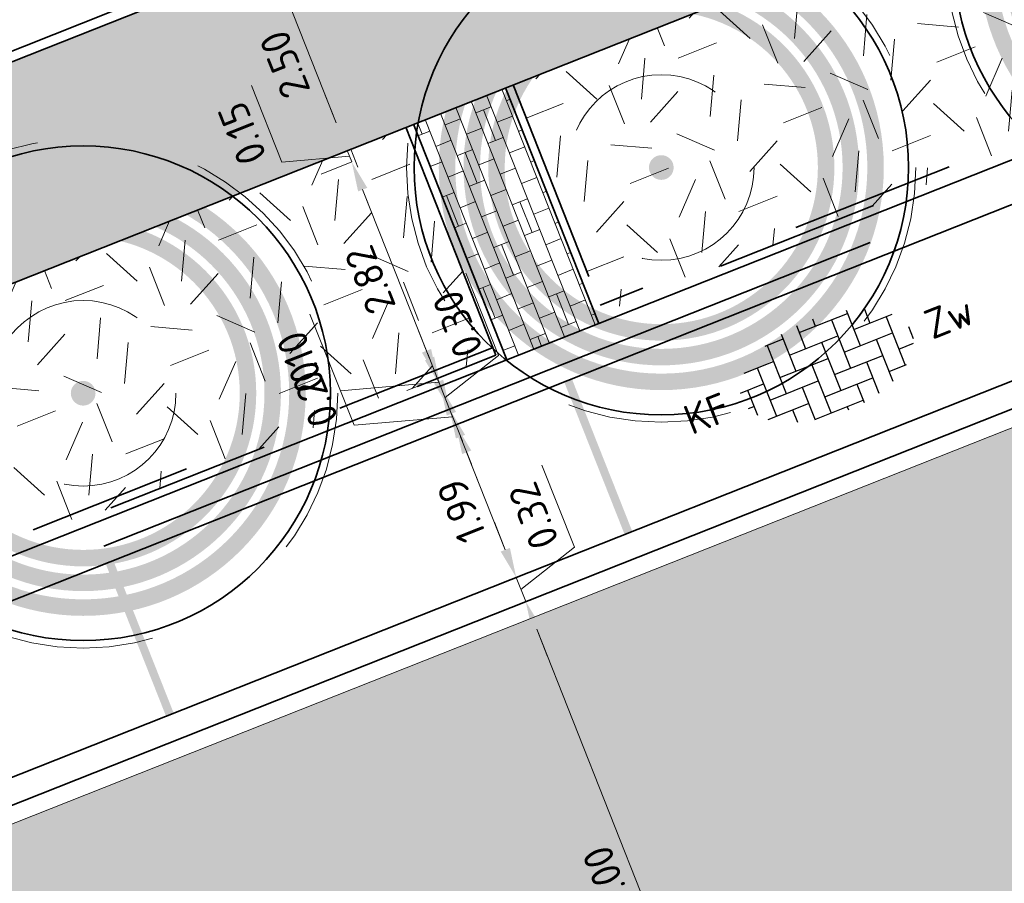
# Model space of a CAD drawing. Header units: metres. Extents: x 126075 to 126745, y 502461 to 502767.
# Tile 24 of 94: x 126562 to 126574, y 502531 to 502541. Entities that reach past the tile are written whole.
import ezdxf
from ezdxf.enums import TextEntityAlignment as Align

# ---------------------------------------------------------------- set-up
doc = ezdxf.new("R2010")
doc.units = ezdxf.units.M
doc.header["$PDSIZE"] = 1
for name, pattern in [('NLCS-HIDDEN', [4, 2, -2]), ('VH-OPSLUITBAND-SO', [10, 4, -2, 2, -2]), ('VH-RIJWIELPADBAND-SO', [20, 8, -2, 2, -2, 0, -2, 2, -2]), ('VH-TROTTOIRBAND_VARIANT01-SO', [20, 10, -2, 2, -2, 2, -2]), ('VW-21-21_STREEP', [0.42, 0.21, -0.21]), ('VW-31_STREEP', [4, 3, -1]), ('ZZ-HIDDEN-SO', [4, 2, -2])]:
    doc.linetypes.add(name, pattern=pattern)
doc.layers.get('0').update_dxf_attribs({"linetype": 'CONTINUOUS'})
doc.layers.get('DEFPOINTS').update_dxf_attribs({"linetype": 'CONTINUOUS'})
doc.layers.add('N-GV-GR-BOOM-BESCHERMDEWORTELRUIMTE-GN', color=7, linetype='NLCS-HIDDEN', lineweight=0, plot=False)
doc.layers.add('N-GV-GR-BOOM_SOORT-V', color=7, linetype='CONTINUOUS', lineweight=18, true_color=0x025a01)
for name, color, linetype, lineweight in [('N-WE-GR-BOOM-S', 90, 'CONTINUOUS', 25), ('N-WE-GR-GRAS-A-200', 62, 'CONTINUOUS', 18), ('N-WE-VH-GESLOTENVERHARDING_ASFALT-V', 253, 'CONTINUOUS', 18), ('N-WE-VH-GESLOTENVERHARDING_ASFALT_ROOD-V', 13, 'CONTINUOUS', 18), ('N-WE-VH-GOOT_BSS_ACHTERKANT-G', 170, 'CONTINUOUS', 35), ('N-WE-VH-GOOT_BSS_VOORKANT-G', 170, 'CONTINUOUS', 35), ('N-WE-VH-HALFVERHARDING_GRASBETONSTEEN-A-200', 132, 'CONTINUOUS', 18), ('N-WE-VH-KANTOPSLUITING_BETONRUG-G', 7, 'ZZ-HIDDEN-SO', 35), ('N-WE-VH-KANTOPSLUITING_OPSLUITBAND_100X200-G', 150, 'VH-OPSLUITBAND-SO', 35), ('N-WE-VH-KANTOPSLUITING_TROTTOIRBAND_180X200_250-G', 210, 'VH-TROTTOIRBAND_VARIANT01-SO', 35), ('N-WE-VH-KANTOPSLUITING_VOORKANTBAND-G', 50, 'CONTINUOUS', 35), ('N-WE-VH-KANTVERHARDING_TEGEL-G', 60, 'CONTINUOUS', 18), ('N-WE-VH-MATERIAALGRENS-G', 7, 'ZZ-HIDDEN-SO', 35), ('N-WE-VH-OPENVERHARDING_BETONSTRAATSTEEN_KEIFORMAAT_ELLEBOOGVERBAND-S-200', 252, 'CONTINUOUS', 25), ('N-WE-VW-MARKERING_LANGS_STREEP_31_010-G', 7, 'VW-31_STREEP', 13), ('N-WE-VW-MARKERING_PARKEERVAK-G', 7, 'VW-21-21_STREEP', 35), ('N-XX-GR-BOOM-T25', 7, 'CONTINUOUS', 25), ('N01-WE-VH-KANTOPSLUITING_RIJWIELPADBAND_40 120-G', 10, 'VH-RIJWIELPADBAND-SO', 35), ('X-XX-AL-M', 7, 'CONTINUOUS', 18)]:
    doc.layers.add(name, color=color, linetype=linetype, lineweight=lineweight)
doc.styles.add('NLCS-ISO', font='NLCS-ISO.ttf')
doc.styles.add('NLCS-ISO-M200-T18', font='NLCS-ISO.ttf', dxfattribs={"height": 0.36})
doc.styles.add('NLCS-ISO-M200-T25', font='NLCS-ISO.ttf', dxfattribs={"height": 0.5})
doc.dimstyles.new('NLCS-M200-T18-PIJL_L2_H1', dxfattribs={"dimscale": 0.2, "dimtxt": 2.5, "dimasz": 1.8, "dimexe": 2, "dimexo": 2, "dimgap": 0.7, "dimtad": 1, "dimzin": 0, "dimdsep": 46, "dimtxsty": 'NLCS-ISO-M200-T18', "dimcen": 0, "dimdle": 2, "dimclrd": 256, "dimclre": 256, "dimclrt": 10, "dimadec": 1, "dimazin": 0, "dimtfac": 1, "dimtdec": 3, "dimtofl": 0, "dimtmove": 0, "dimatfit": 3, "dimfxl": 2, "dimfxlon": 1, "dimtfillclr": 256, "dimtolj": 1, "dimtzin": 0, "dimlwd": -1, "dimlwe": -1, "dimarcsym": 0})
pattern_1 = [(21.58, (126551.914, 502551.3593), (1.124204, 2.59541), [0.5, -1.5]), (21.58, (126552.4955, 502552.8798), (1.124204, 2.59541), [0.5, -1.5]), (111.58, (126551.8425, 502552.0838), (-2.59541, 1.124204), [0.5, -1.5]), (111.58, (126552.329, 502553.029), (-2.59541, 1.124204), [0.5, -1.5]), (66.5801, (126551.771, 502552.8083), (-0.735605, 1.859808), [0.5, -2.32843]), (156.5801, (126552.9369, 502551.7639), (-1.859808, -0.735605), [0.5, -2.32843]), (48.1452, (126552.1583, 502552.1012), (1.859808, 0.735605), [0.5, -3.972136]), (48.1452, (126552.6274, 502553.3621), (1.859808, 0.735605), [0.5, -3.972136]), (85.0151, (126553.2159, 502551.87425), (-0.735605, 1.859808), [0.5, -3.972136]), (85.0151, (126552.0479, 502552.3801), (-0.735605, 1.859808), [0.5, -3.972136]), (85.0151, (126552.8828, 502552.17265), (-0.735605, 1.859808), [0.5, -3.972136]), (138.1452, (126551.5094, 502552.3822), (-0.735605, 1.859808), [0.5, -3.972136]), (175.0151, (126552.1756, 502551.7854), (-1.859808, -0.735605), [0.5, -3.972136])]

# ---------------------------------------------------------------- blocks, each defined once
blk = doc.blocks.new('N-SGR-BOOM_BOL_3E')
h = blk.add_hatch(color=256)
h.dxf.hatch_style = 1
edge = h.paths.add_edge_path()
edge.add_arc((0, 0), 0.15, 0, 360)
at = {"layer": 'N-GV-GR-BOOM_SOORT-V', "transparency": 33554495}
h = blk.add_hatch(color=256, dxfattribs=at)
h.dxf.hatch_style = 1
h.paths.add_polyline_path([(-2.7, 0, 1), (2.7, 0, 1)])
h.paths.add_polyline_path([(2.5, 0, -1), (-2.5, 0, -1)], flags=16)
h.paths.add_polyline_path([(1.125, 0, -1), (-1.125, 0, -1)], flags=0)
h.paths.add_polyline_path([(-1.125, -1.9), (1.125, -1.9), (1.125, -1.15), (-1.125, -1.15)], flags=8)
h = blk.add_hatch(color=256, dxfattribs=at)
h.dxf.hatch_style = 1
edge = h.paths.add_edge_path(flags=16)
edge.add_arc((0, 0), 2.2, 0, 360)
edge = h.paths.add_edge_path()
edge.add_arc((0, 0), 2.4, 0, 360)
h = blk.add_hatch(color=256, dxfattribs=at)
h.dxf.hatch_style = 1
edge = h.paths.add_edge_path()
edge.add_arc((0, 0), 2.1, 0, 360)
edge = h.paths.add_edge_path(flags=16)
edge.add_arc((0, 0), 1.9, 0, 360)
at = {"lineweight": 35}
blk.add_circle((0, 0), 3, dxfattribs=at)
at = {"layer": 'N-GV-GR-BOOM-BESCHERMDEWORTELRUIMTE-GN'}
for radius in [3.09, 1.125]:
    blk.add_circle((0, 0), radius, dxfattribs=at)
at = {"layer": 'N-XX-GR-BOOM-T25', "style": 'NLCS-ISO-M200-T25'}
blk.add_attdef('SOORT', text='', height=0.5, dxfattribs=at).set_placement((0, -1.525), align=Align.MIDDLE_CENTER)
blk = doc.blocks.new('SVH-BSS_KEIFORMAAT_ELLEBOOG-SO')
for p, q in [((-3.036, 2.486), (-1.872, 2.486)), ((-2.922, 2.486), (-2.922, -0.664)), ((-1.872, 2.806), (-1.872, 0.386)), ((-0.822, 2.941), (-0.822, 1.436)), ((-0.822, 2.486), (2.328, 2.486)), ((0.228, 2.97), (0.228, 2.486)), ((1.278, 2.486), (1.278, -0.664)), ((2.328, 2.698), (2.328, 0.386)), ((3.378, 2.354), (3.378, 1.436)), ((-4.839, 1.436), (-2.922, 1.436)), ((-3.972, 1.436), (-3.972, -1.714)), ((-1.872, 1.436), (1.278, 1.436)), ((0.228, 1.436), (0.228, -1.714)), ((2.328, 1.436), (4.839, 1.436)), ((4.428, 1.436), (4.428, -1.714)), ((-5.478, 0.386), (-3.972, 0.386)), ((-5.022, 0.386), (-5.022, -1.241)), ((-2.922, 0.386), (0.228, 0.386)), ((-0.822, 0.386), (-0.822, -2.764)), ((1.278, 0.386), (4.428, 0.386)), ((3.378, 0.386), (3.378, -2.354)), ((5.478, 0.386), (5.478, -0.386)), ((-5.385, -0.664), (-5.022, -0.664)), ((-3.972, -0.664), (-0.822, -0.664)), ((-1.872, -0.664), (-1.872, -2.799)), ((0.228, -0.664), (3.378, -0.664)), ((2.328, -0.664), (2.328, -2.709)), ((4.428, -0.664), (5.385, -0.664)), ((-4.515, -1.714), (-1.872, -1.714)), ((-2.922, -1.714), (-2.922, -2.525)), ((-0.822, -1.714), (2.328, -1.714)), ((1.278, -1.714), (1.278, -2.896)), ((3.378, -1.714), (4.515, -1.714)), ((-1.872, -2.764), (1.278, -2.764)), ((0.228, -2.764), (0.228, -2.97))]:
    blk.add_line(p, q)
at = {"style": 'NLCS-ISO'}
blk.add_attdef('FORMAAT', text='', height=1.8, dxfattribs=at).set_placement((-6.525, 0), align=Align.MIDDLE_RIGHT)
blk.add_attdef('KLEUR', text='', height=1.8, dxfattribs=at).set_placement((6.525, 0), align=Align.MIDDLE_LEFT)
at = {"style": 'NLCS-ISO', "flags": 1}
blk.add_attdef('FUNCTIE', text='', height=1.8, dxfattribs=at).set_placement((0, -3.975), align=Align.TOP_CENTER)
blk = doc.blocks.new('*D415')
at = {"layer": 'DEFPOINTS', "color": 0, "transparency": 16777216}
for p in [(126575.112, 502536.614), (126568.426, 502533.966), (126577.69, 502530.106)]:
    blk.add_point(p, dxfattribs=at)
at = {"layer": 'X-XX-AL-M', "transparency": 16777216}
for p, q in [((126568.798, 502534.113), (126568.055, 502533.818)), ((126570.872, 502527.792), (126568.559, 502533.631)), ((126571.376, 502527.605), (126570.633, 502527.31))]:
    blk.add_line(p, q, dxfattribs=at)
for points in [[(126568.503, 502533.609), (126568.615, 502533.653), (126568.426, 502533.966)], [(126570.816, 502527.77), (126570.928, 502527.814), (126571.005, 502527.458)]]:
    blk.add_solid(points, dxfattribs=at)
at = {"layer": 'X-XX-AL-M', "color": 10, "transparency": 16777216, "insert": (126569.418, 502530.594), "char_height": 0.36, "attachment_point": 5, "rotation": 111.6115, "style": 'NLCS-ISO-M200-T18'}
blk.add_mtext('\\A1;7.00', dxfattribs=at)
blk = doc.blocks.new('*D416')
at = {"layer": 'DEFPOINTS', "color": 0, "transparency": 16777216}
for p in [(126575.112, 502536.614), (126568.31, 502534.258), (126567.666, 502534.003)]:
    blk.add_point(p, dxfattribs=at)
at = {"layer": 'X-XX-AL-M', "transparency": 16777216}
for p, q in [((126569.016, 502534.623), (126568.621, 502535.62)), ((126568.178, 502534.593), (126568.045, 502534.928)), ((126568.368, 502534.112), (126569.016, 502534.623)), ((126568.038, 502534.151), (126568.682, 502534.406)), ((126568.426, 502533.966), (126568.31, 502534.258)), ((126568.798, 502534.113), (126568.055, 502533.818)), ((126568.559, 502533.631), (126568.692, 502533.296))]:
    blk.add_line(p, q, dxfattribs=at)
for points in [[(126568.122, 502534.571), (126568.234, 502534.615), (126568.31, 502534.258)], [(126568.503, 502533.609), (126568.615, 502533.653), (126568.426, 502533.966)]]:
    blk.add_solid(points, dxfattribs=at)
at = {"layer": 'X-XX-AL-M', "color": 10, "transparency": 16777216, "insert": (126568.521, 502535.004), "char_height": 0.36, "attachment_point": 5, "rotation": 111.6115, "style": 'NLCS-ISO-M200-T18'}
blk.add_mtext('\\A1;0.32', dxfattribs=at)
blk = doc.blocks.new('*D417')
at = {"layer": 'DEFPOINTS', "color": 0, "transparency": 16777216}
for p in [(126567.515, 502536.086), (126567.577, 502536.11), (126567.666, 502534.003)]:
    blk.add_point(p, dxfattribs=at)
at = {"layer": 'X-XX-AL-M', "transparency": 16777216}
for p, q in [((126567.577, 502536.11), (126567.949, 502536.257)), ((126568.178, 502534.593), (126567.709, 502535.775)), ((126568.038, 502534.151), (126568.682, 502534.406))]:
    blk.add_line(p, q, dxfattribs=at)
for points in [[(126567.654, 502535.753), (126567.765, 502535.797), (126567.577, 502536.11)], [(126568.122, 502534.571), (126568.234, 502534.615), (126568.31, 502534.258)]]:
    blk.add_solid(points, dxfattribs=at)
at = {"layer": 'X-XX-AL-M', "color": 10, "transparency": 16777216, "insert": (126567.646, 502535.066), "char_height": 0.36, "attachment_point": 5, "rotation": 111.6115, "style": 'NLCS-ISO-M200-T18'}
blk.add_mtext('\\A1;1.99', dxfattribs=at)
blk = doc.blocks.new('*D418')
at = {"layer": 'DEFPOINTS', "color": 0, "transparency": 16777216}
for p in [(126567.502, 502536.299), (126567.655, 502536.36), (126567.515, 502536.086)]:
    blk.add_point(p, dxfattribs=at)
at = {"layer": 'X-XX-AL-M', "transparency": 16777216}
for p, q in [((126566.343, 502536.102), (126565.948, 502537.098)), ((126567.369, 502536.634), (126567.237, 502536.968)), ((126567.502, 502536.299), (126567.13, 502536.152)), ((126567.577, 502536.11), (126567.502, 502536.299)), ((126567.539, 502536.205), (126566.343, 502536.102)), ((126567.577, 502536.11), (126567.949, 502536.257)), ((126567.709, 502535.775), (126567.842, 502535.441))]:
    blk.add_line(p, q, dxfattribs=at)
for points in [[(126567.314, 502536.612), (126567.425, 502536.656), (126567.502, 502536.299)], [(126567.654, 502535.753), (126567.765, 502535.797), (126567.577, 502536.11)]]:
    blk.add_solid(points, dxfattribs=at)
at = {"layer": 'X-XX-AL-M', "color": 10, "transparency": 16777216, "insert": (126565.848, 502536.482), "char_height": 0.36, "attachment_point": 5, "rotation": 111.6115, "style": 'NLCS-ISO-M200-T18'}
blk.add_mtext('\\A1;0.20', dxfattribs=at)
blk = doc.blocks.new('*D419')
at = {"layer": 'DEFPOINTS', "color": 0, "transparency": 16777216}
for p in [(126567.391, 502536.578), (126567.158, 502536.485), (126567.655, 502536.36)]:
    blk.add_point(p, dxfattribs=at)
at = {"layer": 'X-XX-AL-M', "transparency": 16777216}
for p, q in [((126568.094, 502536.95), (126567.699, 502537.947)), ((126567.259, 502536.913), (126567.126, 502537.247)), ((126567.447, 502536.439), (126568.094, 502536.95)), ((126567.391, 502536.578), (126567.763, 502536.725)), ((126567.502, 502536.299), (126567.391, 502536.578)), ((126567.502, 502536.299), (126567.13, 502536.152)), ((126567.635, 502535.964), (126567.767, 502535.63))]:
    blk.add_line(p, q, dxfattribs=at)
for points in [[(126567.203, 502536.891), (126567.315, 502536.935), (126567.391, 502536.578)], [(126567.579, 502535.942), (126567.69, 502535.987), (126567.502, 502536.299)]]:
    blk.add_solid(points, dxfattribs=at)
at = {"layer": 'X-XX-AL-M', "color": 10, "transparency": 16777216, "insert": (126567.599, 502537.33), "char_height": 0.36, "attachment_point": 5, "rotation": 111.6115, "style": 'NLCS-ISO-M200-T18'}
blk.add_mtext('\\A1;0.30', dxfattribs=at)
blk = doc.blocks.new('*D420')
at = {"layer": 'DEFPOINTS', "color": 0, "transparency": 16777216}
for p in [(126567.688, 502536.803), (126567.355, 502536.671), (126567.158, 502536.485)]:
    blk.add_point(p, dxfattribs=at)
at = {"layer": 'X-XX-AL-M', "transparency": 16777216}
for p, q in [((126566.177, 502536.522), (126565.808, 502537.451)), ((126567.222, 502537.006), (126567.089, 502537.34)), ((126567.355, 502536.671), (126566.983, 502536.524)), ((126567.391, 502536.578), (126567.355, 502536.671)), ((126567.391, 502536.578), (126567.763, 502536.725)), ((126567.373, 502536.625), (126566.177, 502536.522)), ((126567.524, 502536.243), (126567.657, 502535.909))]:
    blk.add_line(p, q, dxfattribs=at)
for points in [[(126567.166, 502536.984), (126567.278, 502537.028), (126567.355, 502536.671)], [(126567.468, 502536.221), (126567.58, 502536.265), (126567.391, 502536.578)]]:
    blk.add_solid(points, dxfattribs=at)
at = {"layer": 'X-XX-AL-M', "color": 10, "transparency": 16777216, "insert": (126565.695, 502536.869), "char_height": 0.36, "attachment_point": 5, "rotation": 111.6115, "style": 'NLCS-ISO-M200-T18'}
blk.add_mtext('\\A1;0.10', dxfattribs=at)
blk = doc.blocks.new('*D421')
at = {"layer": 'DEFPOINTS', "color": 0, "transparency": 16777216}
for p in [(126566.315, 502539.296), (126566.338, 502539.305), (126567.688, 502536.803)]:
    blk.add_point(p, dxfattribs=at)
at = {"layer": 'X-XX-AL-M', "transparency": 16777216}
for p, q in [((126566.315, 502539.296), (126565.943, 502539.148)), ((126567.222, 502537.006), (126566.447, 502538.961)), ((126567.355, 502536.671), (126566.983, 502536.524))]:
    blk.add_line(p, q, dxfattribs=at)
for points in [[(126566.392, 502538.939), (126566.503, 502538.983), (126566.315, 502539.296)], [(126567.166, 502536.984), (126567.278, 502537.028), (126567.355, 502536.671)]]:
    blk.add_solid(points, dxfattribs=at)
at = {"layer": 'X-XX-AL-M', "color": 10, "transparency": 16777216, "insert": (126566.537, 502537.866), "char_height": 0.36, "attachment_point": 5, "rotation": 111.6115, "style": 'NLCS-ISO-M200-T18'}
blk.add_mtext('\\A1;2.82', dxfattribs=at)
blk = doc.blocks.new('*D422')
at = {"layer": 'DEFPOINTS', "color": 0, "transparency": 16777216}
for p in [(126566.26, 502539.435), (126566.283, 502539.444), (126566.338, 502539.305)]:
    blk.add_point(p, dxfattribs=at)
at = {"layer": 'X-XX-AL-M', "transparency": 16777216}
for p, q in [((126565.465, 502539.295), (126565.097, 502540.225)), ((126566.127, 502539.77), (126565.994, 502540.105)), ((126566.26, 502539.435), (126565.888, 502539.288)), ((126566.315, 502539.296), (126566.26, 502539.435)), ((126566.287, 502539.366), (126565.465, 502539.295)), ((126566.315, 502539.296), (126565.943, 502539.148)), ((126566.447, 502538.961), (126566.58, 502538.626))]:
    blk.add_line(p, q, dxfattribs=at)
for points in [[(126566.071, 502539.748), (126566.183, 502539.792), (126566.26, 502539.435)], [(126566.392, 502538.939), (126566.503, 502538.983), (126566.315, 502539.296)]]:
    blk.add_solid(points, dxfattribs=at)
at = {"layer": 'X-XX-AL-M', "color": 10, "transparency": 16777216, "insert": (126564.984, 502539.642), "char_height": 0.36, "attachment_point": 5, "rotation": 111.6115, "style": 'NLCS-ISO-M200-T18'}
blk.add_mtext('\\A1;0.15', dxfattribs=at)
blk = doc.blocks.new('*D423')
at = {"layer": 'DEFPOINTS', "color": 0, "transparency": 16777216}
for p in [(126565.339, 502541.759), (126565.339, 502541.759), (126566.283, 502539.444)]:
    blk.add_point(p, dxfattribs=at)
at = {"layer": 'X-XX-AL-M', "transparency": 16777216}
for p, q in [((126565.339, 502541.759), (126565.711, 502541.906)), ((126566.127, 502539.77), (126565.472, 502541.424)), ((126566.26, 502539.435), (126565.888, 502539.288))]:
    blk.add_line(p, q, dxfattribs=at)
for points in [[(126565.416, 502541.402), (126565.527, 502541.446), (126565.339, 502541.759)], [(126566.071, 502539.748), (126566.183, 502539.792), (126566.26, 502539.435)]]:
    blk.add_solid(points, dxfattribs=at)
at = {"layer": 'X-XX-AL-M', "color": 10, "transparency": 16777216, "insert": (126565.502, 502540.479), "char_height": 0.36, "attachment_point": 5, "rotation": 111.6115, "style": 'NLCS-ISO-M200-T18'}
blk.add_mtext('\\A1;2.50', dxfattribs=at)

msp = doc.modelspace()

# ---------------------------------------------------------------- hatches: boundary and pattern name
at = {"layer": 'N-WE-GR-GRAS-A-200', "transparency": 33554559}
h = msp.add_hatch(dxfattribs=at)
h.set_pattern_fill('AGR-GRAS_02-SO', color=256, scale=0.2, pattern_type=2)
h.set_pattern_definition(pattern_1)
h.paths.add_polyline_path([(126584.758, 502543.566), (126583.663, 502546.33), (126568.272, 502540.232), (126569.367, 502537.468)])
h = msp.add_hatch(dxfattribs=at)
h.set_pattern_fill('AGR-GRAS_02-SO', color=256, scale=0.2, pattern_type=2)
h.set_pattern_definition(pattern_1)
h.paths.add_polyline_path([(126568.065, 502536.953), (126566.97, 502539.717), (126551.579, 502533.62), (126552.674, 502530.855)])
h = msp.add_hatch(dxfattribs=at)
h.set_pattern_fill('AGR-GRAS_02-SO', color=256, scale=0.2, pattern_type=2)
h.set_pattern_definition(pattern_1)
edge = h.paths.add_edge_path()
edge.add_arc((126618.146, 502489.689), 49.92, 104.9357, 111.6936, ccw=False)
edge.add_arc((126597.548, 502566.909), 30, 284.9357, 288.2483)
edge.add_line((126606.942, 502538.418), (126606.452, 502539.71))
edge.add_arc((126597.518, 502566.984), 28.7, 277.9322, 288.1363, ccw=False)
edge.add_arc((126604.901, 502513.996), 24.8, 97.9322, 111.6115)
edge.add_line((126595.767, 502537.052), (126561.51, 502523.481))
edge.add_line((126561.51, 502523.481), (126561.735, 502522.925))
edge.add_line((126561.735, 502522.925), (126562.577, 502520.798))
edge.add_line((126562.577, 502520.798), (126563.583, 502521.308))
edge.add_arc((126609.403, 502429.709), 102.42, 111.69361, 116.57521, ccw=False)
edge.add_line((126571.544, 502524.875), (126599.693, 502536.073))
at = {"layer": 'N-WE-VH-GESLOTENVERHARDING_ASFALT-V'}
h = msp.add_hatch(color=256, dxfattribs=at)
h.dxf.hatch_style = 1
edge = h.paths.add_edge_path(flags=16)
edge.add_arc((126597.518, 502566.984), 25, 282.1651, 288.181)
edge.add_arc((126597.518, 502566.984), 25, 288.181, 293.6836)
edge.add_arc((126597.518, 502566.984), 25, 293.6836, 299.6995)
edge.add_arc((126609.409, 502546.137), 1, 299.6995, 462.1651)
edge.add_arc((126614.466, 502522.676), 25, 102.1651, 108.181)
edge.add_arc((126614.466, 502522.676), 25, 108.181, 113.6836)
edge.add_arc((126614.466, 502522.676), 25, 113.6836, 119.6995)
edge.add_arc((126602.575, 502543.523), 1, 119.6995, 282.1651)
edge = h.paths.add_edge_path(flags=16)
edge.add_line((126520.581, 502507.482), (126528.482, 502510.616))
edge.add_line((126528.482, 502510.616), (126529.799, 502511.138))
edge.add_arc((126529.431, 502512.067), 1, 291.6115, 382.927)
edge.add_line((126530.352, 502512.457), (126529.962, 502513.378))
edge.add_arc((126529.041, 502512.989), 1, 22.927, 111.6115)
edge.add_line((126528.673, 502513.918), (126527.378, 502513.405))
edge.add_line((126527.378, 502513.405), (126519.476, 502510.271))
edge.add_line((126519.476, 502510.271), (126512.925, 502507.676))
edge.add_arc((126513.293, 502506.746), 1, 111.6115, 201.8334)
edge.add_line((126512.365, 502506.374), (126512.737, 502505.446))
edge.add_arc((126513.665, 502505.818), 1, 201.8334, 291.6115)
edge.add_line((126514.033, 502504.888), (126520.581, 502507.482))
edge.add_line((126520.581, 502507.482), (126520.581, 502507.482))
edge = h.paths.add_edge_path()
edge.add_line((126517.47, 502515.334), (126517.996, 502514.007))
edge.add_arc((126515.56, 502521.627), 8, 213.1008, 287.7296, ccw=False)
edge.add_line((126508.858, 502517.258), (126510.345, 502517.893))
edge.add_arc((126518.892, 502530.49), 15.223, 212.7818, 235.8435, ccw=False)
edge.add_line((126506.093, 502522.248), (126516.39, 502491.783))
edge.add_line((126516.39, 502491.783), (126516.77, 502491.933))
edge.add_line((126516.77, 502491.933), (126516.339, 502493.101))
edge.add_arc((126523.846, 502495.868), 8, 111.6115, 200.2346, ccw=False)
edge.add_line((126520.899, 502503.305), (126522.054, 502503.763))
edge.add_line((126522.054, 502503.763), (126522.369, 502502.968))
edge.add_arc((126532.777, 502491.877), 15.21, 112.4896, 133.1805, ccw=False)
edge.add_line((126526.959, 502505.93), (126529.859, 502507.131))
edge.add_line((126529.859, 502507.131), (126546.345, 502516.714))
edge.add_arc((126613.747, 502397.627), 136.839, 112.92577, 119.50925, ccw=False)
edge.add_line((126560.443, 502523.657), (126595.616, 502537.434))
edge.add_arc((126604.901, 502513.996), 25.21, 97.9331, 111.6115, ccw=False)
edge.add_arc((126597.055, 502569.464), 30.811, 278.1482, 287.8648)
edge.add_line((126606.507, 502540.139), (126608.732, 502541.011))
edge.add_arc((126597.518, 502566.984), 28.29, 293.3527, 303.6663)
edge.add_arc((126627.176, 502522.457), 25.21, 108.2761, 123.6663, ccw=False)
edge.add_line((126619.27, 502546.395), (126628.038, 502549.095))
edge.add_arc((126689.911, 502332.551), 225.21, 102.1126, 105.94622, ccw=False)
edge.add_arc((126689.927, 502332.469), 225.293, 97.17088, 102.11209, ccw=False)
edge.add_arc((126689.911, 502332.553), 225.208, 92.31441, 97.16957, ccw=False)
edge.add_arc((126689.92, 502332.011), 225.75, 90.48797, 92.31114, ccw=False)
edge.add_line((126687.998, 502557.753), (126705.125, 502557.898))
edge.add_line((126705.125, 502557.898), (126705.078, 502563.478))
edge.add_line((126705.078, 502563.478), (126671.888, 502563.196))
edge.add_arc((126672.585, 502463.376), 99.822, 90.39994, 97.54444)
edge.add_arc((126689.911, 502332.551), 231.79, 97.54444, 108.91318)
edge.add_arc((126606.102, 502575.941), 25.628, 278.9493, 289.7927, ccw=False)
edge.add_arc((126614.462, 502522.696), 28.27, 98.8995, 108.5154)
edge.add_line((126605.485, 502549.502), (126603.249, 502548.646))
edge.add_arc((126614.69, 502522.292), 28.731, 113.4677, 122.9297)
edge.add_arc((126585.214, 502567.804), 25.493, 290.8008, 302.9297, ccw=False)
edge.add_line((126594.267, 502543.973), (126545.461, 502524.642))
edge.add_line((126545.461, 502524.642), (126524.588, 502516.373))
edge.add_arc((126518.892, 502530.49), 15.223, 264.6418, 291.9761, ccw=False)
at = {"layer": 'N-WE-VH-GESLOTENVERHARDING_ASFALT_ROOD-V', "transparency": 33554687}
h = msp.add_hatch(color=256, dxfattribs=at)
h.dxf.hatch_style = 1
edge = h.paths.add_edge_path()
edge.add_line((126705.053, 502566.468), (126686.101, 502566.307))
edge.add_arc((126686.084, 502568.307), 2, 237.8378, 270.4869, ccw=False)
edge.add_arc((126671.669, 502545.383), 25.08, 57.8378, 100.5058)
edge.add_line((126667.096, 502570.042), (126613.821, 502560.162))
edge.add_arc((126621.114, 502520.833), 40, 100.5058, 111.6146)
edge.add_line((126606.38, 502558.02), (126517.467, 502522.791))
edge.add_arc((126515.625, 502527.44), 5, 200.686, 291.6146, ccw=False)
edge.add_line((126510.948, 502525.673), (126510.532, 502526.774))
edge.add_line((126510.532, 502526.774), (126508.193, 502525.891))
edge.add_line((126508.193, 502525.891), (126508.637, 502524.715))
edge.add_arc((126515.654, 502527.365), 7.5, 200.686, 236.4991)
edge.add_line((126511.514, 502521.111), (126508.384, 502519.774))
edge.add_arc((126518.893, 502530.477), 15, 225.5225, 236.334)
edge.add_line((126510.578, 502517.992), (126512.739, 502518.915))
edge.add_arc((126513.917, 502516.157), 3, 21.6115, 113.127, ccw=False)
edge.add_line((126516.707, 502517.261), (126517.383, 502515.553))
edge.add_arc((126518.893, 502530.477), 15, 264.2236, 280.4105)
edge.add_line((126521.604, 502515.724), (126520.273, 502519.058))
edge.add_arc((126522.131, 502519.799), 2, 111.6035, 201.7508, ccw=False)
edge.add_line((126521.395, 502521.658), (126532.962, 502526.234))
edge.add_line((126532.962, 502526.234), (126538.54, 502528.454))
edge.add_line((126538.54, 502528.454), (126607.301, 502555.696))
edge.add_arc((126621.114, 502520.833), 37.5, 100.5058, 111.6146, ccw=False)
edge.add_line((126614.277, 502557.704), (126667.552, 502567.584))
edge.add_arc((126671.669, 502545.383), 22.58, 83.9855, 100.5058, ccw=False)
edge.add_arc((126671.927, 502546.469), 21.473, 56.1777, 84.3654, ccw=False)
edge.add_line((126683.879, 502564.308), (126683.884, 502563.708))
edge.add_line((126683.884, 502563.708), (126705.075, 502563.888))
edge.add_line((126705.075, 502563.888), (126705.053, 502566.468))
at = {"layer": 'N-WE-VH-HALFVERHARDING_GRASBETONSTEEN-A-200', "transparency": 33554687}
h = msp.add_hatch(dxfattribs=at)
h.set_pattern_fill('AVH-GRASBETONSTEEN_03-SO', color=256, scale=0.2, pattern_type=2)
h.set_pattern_definition([(21.6115, (126583.81138, 502546.22697), (0.112278, 0.2596028), [0.2, -0.2]), (111.6115, (126583.81138, 502546.22697), (-0.1859405, -0.0736624), []), (111.6115, (126583.90435, 502546.2638), (0.224556, 0.519206), [0.4, -0.8])])
h.paths.add_polyline_path([(126568.195, 502536.896), (126569.311, 502537.338), (126568.179, 502540.196), (126567.063, 502539.754)])

# ---------------------------------------------------------------- linework, layer by layer
at = {"layer": 'N-WE-VH-GOOT_BSS_ACHTERKANT-G'}
msp.add_lwpolyline([(126545.56, 502525.246), (126593.784, 502544.35)], dxfattribs=at)
at = {"layer": 'N-WE-VH-GOOT_BSS_VOORKANT-G'}
msp.add_lwpolyline([(126545.383, 502524.837), (126594.193, 502544.173)], dxfattribs=at)
at = {"layer": 'N-WE-VH-KANTOPSLUITING_BETONRUG-G', "flags": 128}
for points in [[(126584.721, 502543.659), (126569.33, 502537.561)], [(126568.029, 502537.046), (126552.637, 502530.948)]]:
    msp.add_lwpolyline(points, dxfattribs=at)
at = {"layer": 'N-WE-VH-KANTOPSLUITING_OPSLUITBAND_100X200-G', "flags": 128}
for points in [[(126583.663, 502546.33), (126584.758, 502543.566), (126569.367, 502537.468), (126568.272, 502540.232)], [(126566.97, 502539.717), (126568.065, 502536.953), (126552.674, 502530.855), (126551.579, 502533.62)]]:
    msp.add_lwpolyline(points, dxfattribs=at)
at = {"layer": 'N-WE-VH-KANTOPSLUITING_TROTTOIRBAND_180X200_250-G'}
msp.add_lwpolyline([(126601.254, 502553.298), (126602.917, 502548.949, 0.040317), (126598.85, 502546.755, -0.049572), (126594.491, 502544.506), (126594.196, 502544.39), (126591.198, 502545.686), (126546.529, 502527.991), (126545.233, 502524.992), (126542.985, 502524.102)], format="xyb", dxfattribs=at)
at = {"layer": 'N-WE-VH-KANTOPSLUITING_VOORKANTBAND-G', "flags": 128}
for points in [[(126510.532, 502526.774), (126510.948, 502525.673, 0.418969), (126517.467, 502522.791), (126606.38, 502558.02, -0.048509), (126613.821, 502560.162), (126667.096, 502570.042, -0.188356), (126685.02, 502566.614, 0.14343), (126686.101, 502566.307), (126705.053, 502566.468)], [(126524.444, 502525.556), (126606.38, 502558.02, -0.048509), (126613.821, 502560.162), (126667.096, 502570.042, -0.188356), (126685.02, 502566.614, 0.14343), (126686.101, 502566.307), (126705.053, 502566.468)], [(126673.948, 502566.279, 0.086022), (126674.486, 502567.151, 0.497026), (126674.075, 502567.834, 0.072494), (126667.567, 502567.587), (126614.299, 502557.709, 0.044184), (126607.873, 502555.92), (126538.54, 502528.454), (126539.115, 502527.022, 0.197723), (126540.708, 502525.386), (126542.567, 502524.582)], [(126601.437, 502553.37), (126603.17, 502548.838, 0.041991), (126598.957, 502546.583, -0.049572), (126594.563, 502544.316), (126594.191, 502544.169), (126591.192, 502545.465), (126546.678, 502527.831), (126545.381, 502524.832), (126525.941, 502517.131), (126523.776, 502522.594), (126532.962, 502526.234), (126533.542, 502524.79, -0.200103), (126533.511, 502522.481), (126532.733, 502520.682)]]:
    msp.add_lwpolyline(points, format="xyb", dxfattribs=at)
for points in [[(126583.756, 502546.366), (126584.888, 502543.509), (126569.311, 502537.338), (126568.179, 502540.196)], [(126567.063, 502539.754), (126568.195, 502536.896), (126552.618, 502530.725), (126551.486, 502533.583)]]:
    msp.add_lwpolyline(points, dxfattribs=at)
at = {"layer": 'N-WE-VH-KANTVERHARDING_TEGEL-G', "flags": 128}
msp.add_lwpolyline([(126521.683, 502515.525, 0.049834), (126524.588, 502516.373), (126545.461, 502524.642), (126594.267, 502543.973, 0.052969), (126599.071, 502546.407, -0.041312), (126603.249, 502548.646), (126605.485, 502549.502, -0.041982), (126610.089, 502550.625, 0.047349), (126614.78, 502551.827, -0.049648), (126659.48, 502562.335, -0.031179), (126671.888, 502563.196), (126683.888, 502563.298), (126705.078, 502563.478)], format="xyb", dxfattribs=at)
at = {"layer": 'N-WE-VH-MATERIAALGRENS-G', "flags": 128}
msp.add_lwpolyline([(126568.195, 502536.896), (126569.311, 502537.338)], dxfattribs=at)
at = {"layer": 'N-WE-VW-MARKERING_LANGS_STREEP_31_010-G', "ltscale": 5, "const_width": 0.1, "flags": 128}
msp.add_lwpolyline([(126562.477, 502527.952), (126595.017, 502540.843)], dxfattribs=at)
msp.add_lwpolyline([(126595.094, 502540.649, 0.006153), (126594.441, 502540.399), (126562.551, 502527.766)], format="xyb", dxfattribs=at)
at = {"layer": 'N-WE-VW-MARKERING_PARKEERVAK-G', "ltscale": 5, "const_width": 0.1}
for points in [[(126568.937, 502536.653), (126569.672, 502534.798)], [(126563.373, 502534.448), (126564.108, 502532.593)]]:
    msp.add_lwpolyline(points, dxfattribs=at)
at = {"layer": 'N01-WE-VH-KANTOPSLUITING_RIJWIELPADBAND_40 120-G'}
msp.add_lwpolyline([(126537.603, 502530.899), (126600.658, 502555.882)], dxfattribs=at)

# ---------------------------------------------------------------- block references
at = {"layer": 'N-WE-GR-BOOM-S'}
for p in [(126576.625, 502541.746), (126570.071, 502539.229), (126563.056, 502536.491)]:
    msp.add_blockref('N-SGR-BOOM_BOL_3E', p, dxfattribs=at)
at = {"layer": 'N-WE-VH-OPENVERHARDING_BETONSTRAATSTEEN_KEIFORMAAT_ELLEBOOGVERBAND-S-200', "xscale": 0.2, "yscale": 0.2, "zscale": 0.2, "rotation": 21.61154671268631}
msp.add_blockref('SVH-BSS_KEIFORMAAT_ELLEBOOG-SO', (126572.08, 502536.825), dxfattribs=at).add_auto_attribs({'FORMAAT': 'KF', 'KLEUR': 'Zw'})

# ---------------------------------------------------------------- dimensions: what is measured, and where the dimension line sits
at = {"layer": 'X-XX-AL-M'}
for base, p1, p2, picture, middle in [((126565.339, 502541.759), (126566.283, 502539.444), (126565.339, 502541.759), '*D423', (126565.502, 502540.479)), ((126566.26, 502539.435), (126566.338, 502539.305), (126566.283, 502539.444), '*D422', (126565.116, 502539.307)), ((126566.315, 502539.296), (126567.688, 502536.803), (126566.338, 502539.305), '*D421', (126566.537, 502537.866)), ((126567.391, 502536.578), (126567.655, 502536.36), (126567.158, 502536.485), '*D419', (126567.745, 502536.962)), ((126567.355, 502536.671), (126567.158, 502536.485), (126567.688, 502536.803), '*D420', (126565.828, 502536.534)), ((126567.502, 502536.299), (126567.515, 502536.086), (126567.655, 502536.36), '*D418', (126565.994, 502536.114)), ((126568.3104, 502534.2584), (126575.1118, 502536.614), (126567.6664, 502534.0033), '*D416', (126568.6665, 502534.6356)), ((126567.577, 502536.11), (126567.666, 502534.003), (126567.515, 502536.086), '*D417', (126567.646, 502535.066))]:
    dim = msp.add_linear_dim(base=base, p1=p1, p2=p2, angle=291.6115, dimstyle='NLCS-M200-T18-PIJL_L2_H1', override={"dimtmove": 1}, dxfattribs=at)
    dim.commit()
    dim.dimension.update_dxf_attribs({"geometry": picture, "text_midpoint": middle})
dim = msp.add_aligned_dim(p1=(126577.69, 502530.106), p2=(126575.112, 502536.614), distance=7.191, dimstyle='NLCS-M200-T18-PIJL_L2_H1', dxfattribs=at)
dim.commit()
dim.dimension.update_dxf_attribs({"geometry": '*D415', "text_midpoint": (126569.418, 502530.594)})

doc.saveas('drawing.dxf')
